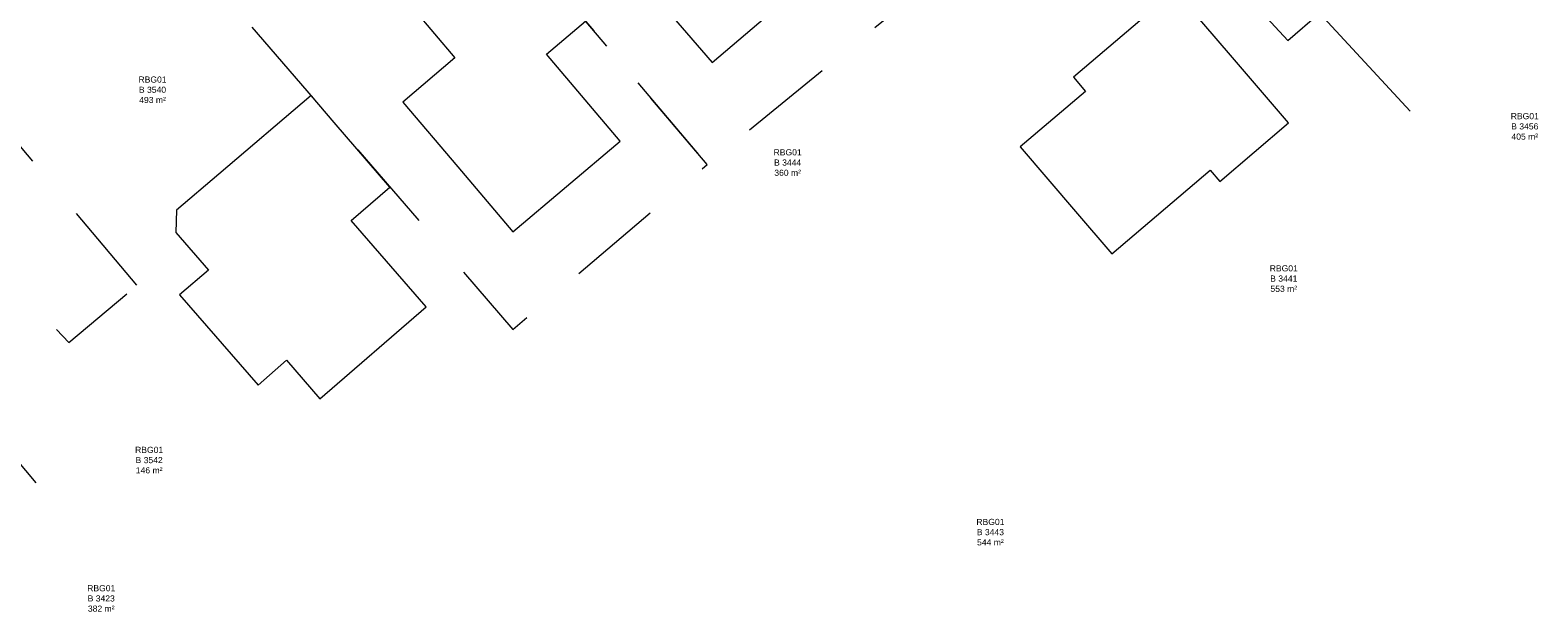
# Model space of a CAD drawing. Header units: metres. Extents: x 102852 to 107197, y 385458 to 392889.
# Tile 24 of 50: x 106858 to 106946, y 392508 to 392542. Entities that reach past the tile are written whole.
import ezdxf

# ---------------------------------------------------------------- set-up
doc = ezdxf.new("R2010")
doc.units = ezdxf.units.M
doc.linetypes.add('KG-PERCEEL', pattern=[19, 5.5, -2, -2, 5.5, -2, -2])
for name, color, linetype, lineweight in [('B-WE-KG-GRENS-T18', 10, 'Continuous', 13), ('B-WE-KG-GRENS_PERCEEL-GV', 150, 'KG-PERCEEL', 13), ('B-WE-OG-TOPOGRAFIE_BEBOUWING-G', 8, 'Continuous', 13), ('X-XX-AL-VERWIJZING-S', 7, 'Continuous', 30)]:
    doc.layers.add(name, color=color, linetype=linetype, lineweight=lineweight)
doc.styles.add('NLCS-ISO-T25', font='NLCS-ISO.ttf')

# ---------------------------------------------------------------- blocks, each defined once
blk = doc.blocks.new('kadata_3')
at = {"layer": 'B-WE-KG-GRENS_PERCEEL-GV'}
for points in [[(106909.2, 392543.974), (106887.193, 392569.673), (106875.803, 392559.605), (106897.292, 392534.241)], [(106864.367, 392549.496), (106885.892, 392524.568), (106897.292, 392534.241), (106875.803, 392559.605)], [(106863.824, 392527.162), (106853.294, 392539.709), (106848.507, 392535.623), (106859.842, 392523.793)]]:
    blk.add_3dface(points, dxfattribs=at)
at = {"layer": 'B-WE-OG-TOPOGRAFIE_BEBOUWING-G', "flags": 128}
for points in [[(106898.52, 392556.43), (106897.115, 392558.079), (106891.642, 392553.416), (106894.171, 392550.447), (106891.089, 392547.821), (106894.33, 392544.031), (106897.58, 392540.23), (106903.85, 392545.58), (106899.49, 392550.68), (106901.77, 392552.63), (106898.52, 392556.43)], [(106886.918, 392546.485), (106885.608, 392548.022), (106880.092, 392543.323), (106882.491, 392540.506), (106879.441, 392537.908), (106882.67, 392534.1), (106885.9, 392530.29), (106892.19, 392535.62), (106887.86, 392540.73), (106890.15, 392542.67), (106886.918, 392546.485)], [(106928.01, 392540.67), (106924.77, 392544.47), (106918.79, 392539.37), (106919.5, 392538.54), (106915.66, 392535.29), (106918.91, 392531.49), (106921.043, 392528.996), (106926.812, 392533.919), (106927.377, 392533.257), (106931.403, 392536.691), (106928.01, 392540.67)], [(106928.646, 392544.472), (106931.366, 392541.528)], [(106931.366, 392541.528), (106933.227, 392543.139), (106938.557, 392537.368)], [(106875.412, 392536.705), (106874.051, 392538.302), (106868.632, 392533.686), (106866.153, 392531.574), (106866.108, 392530.251), (106868.024, 392528.044), (106866.334, 392526.604), (106870.94, 392521.296), (106872.617, 392522.751), (106874.57, 392520.5), (106880.8, 392525.89), (106876.41, 392530.96), (106878.68, 392532.92), (106875.412, 392536.705)], [(106857.91, 392515.561), (106854.672, 392519.418), (106852.899, 392517.931)]]:
    blk.add_lwpolyline(points, dxfattribs=at)
at = {"layer": 'B-WE-KG-GRENS-T18', "char_height": 0.36, "attachment_point": 5, "style": 'NLCS-ISO-T25'}
for s, insert in [('\\fArial|b0|i0|c00|p39;RBG01\\PB 3540\\P493 m²', (106864.745, 392538.631)), ('\\fArial|b0|i0|c00|p39;RBG01\\PB 3456\\P405 m²', (106945.279, 392536.482)), ('\\fArial|b0|i0|c00|p39;RBG01\\PB 3444\\P360 m²', (106902.018, 392534.358)), ('\\fArial|b0|i0|c00|p39;RBG01\\PB 3441\\P553 m²', (106931.135, 392527.548)), ('\\fArial|b0|i0|c00|p39;RBG01\\PB 3542\\P146 m²', (106864.547, 392516.892)), ('\\fArial|b0|i0|c00|p39;RBG01\\PB 3443\\P544 m²', (106913.917, 392512.663)), ('\\fArial|b0|i0|c00|p39;RBG01\\PB 3423\\P382 m²', (106861.735, 392508.772))]:
    blk.add_mtext(s, dxfattribs=dict(at, insert=insert))

msp = doc.modelspace()

# ---------------------------------------------------------------- block references
at = {"layer": 'X-XX-AL-VERWIJZING-S', "rotation": 360}
msp.add_blockref('kadata_3', (0, 0), dxfattribs=at)

doc.saveas('drawing.dxf')
